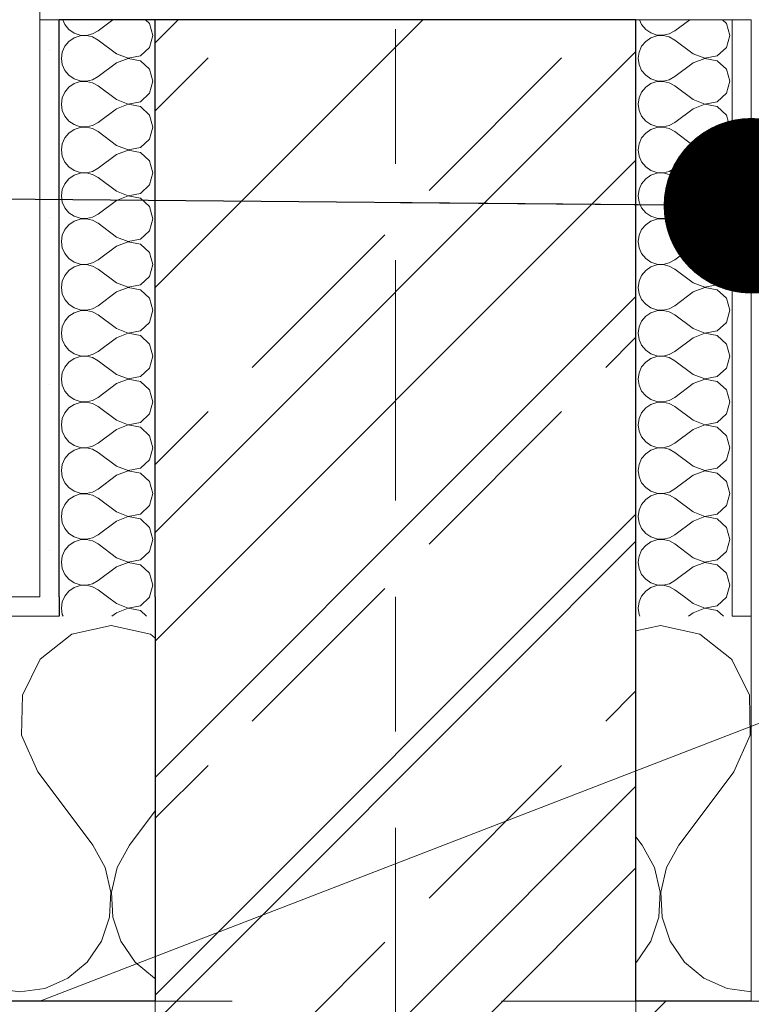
# Model space of a CAD drawing. Header units: millimetres. Extents: x -52968 to 399385, y -141133 to 110561.
# Tile 85 of 146: x 71810 to 72190, y -98919 to -98408. Entities that reach past the tile are written whole.
import ezdxf

# ---------------------------------------------------------------- set-up
doc = ezdxf.new("R2010")
doc.units = ezdxf.units.MM
doc.linetypes.add('SIM-Wegliniec-21.07.2025-Parter$0$Przerywana długa', pattern=[390, 250, -140])
doc.linetypes.add('SIM-Wegliniec-21.07.2025-Parter$0$Przerywana podwójnie', pattern=[295, 125, -50, 70, -50])
doc.layers.add('_xref', color=250, linetype='Continuous')
for name, color, linetype, lineweight in [('SIM-Wegliniec-21.07.2025-Parter$0$Nowe_A-Belki-Wieniec_Nr_pióra__90', 250, 'Continuous', 0), ('SIM-Wegliniec-21.07.2025-Parter$0$Nowe_A-Dach Wejście_Nr_pióra__89', 250, 'Continuous', 0), ('SIM-Wegliniec-21.07.2025-Parter$0$Nowe_A-Konstrukcja Opis_Nr_pióra__58', 250, 'Continuous', 0), ('SIM-Wegliniec-21.07.2025-Parter$0$Nowe_A-Konstrukcja_Nr_pióra__1', 250, 'Continuous', 0), ('SIM-Wegliniec-21.07.2025-Parter$0$Nowe_A-Opisy-Ściany_Nr_pióra__1', 250, 'Continuous', 0), ('SIM-Wegliniec-21.07.2025-Parter$0$Nowe_A-Osi_Nr_pióra__20', 250, 'Continuous', 0), ('SIM-Wegliniec-21.07.2025-Parter$0$Nowe_A-Strop-Wejście_Nr_pióra__89', 250, 'Continuous', 0), ('SIM-Wegliniec-21.07.2025-Parter$0$Nowe_A-Ściany-Wewnętrzne', 250, 'Continuous', 0), ('SIM-Wegliniec-21.07.2025-Parter$0$Nowe_A-Ściany-Wewnętrzne_Nr_pióra__174', 250, 'Continuous', 0), ('SIM-Wegliniec-21.07.2025-Parter$0$Nowe_A-Ściany-Wewnętrzne_Nr_pióra__27', 250, 'Continuous', 0), ('SIM-Wegliniec-21.07.2025-Parter$0$Nowe_A-Ściany-Wewnętrzne_Nr_pióra__47', 250, 'Continuous', 0), ('SIM-Wegliniec-21.07.2025-Parter$0$Nowe_A-Ściany-Zewnętrzne', 250, 'Continuous', 0), ('SIM-Wegliniec-21.07.2025-Parter$0$Nowe_A-Ściany-Zewnętrzne_Nr_pióra__174', 250, 'Continuous', 0), ('SIM-Wegliniec-21.07.2025-Parter$0$Nowe_A-Ściany-Zewnętrzne_Nr_pióra__27', 250, 'Continuous', 0), ('SIM-Wegliniec-21.07.2025-Parter$0$Nowe_A-Ściany-Zewnętrzne_Nr_pióra__47', 250, 'Continuous', 0), ('SIM-Wegliniec-21.07.2025-Parter$0$Nowe_A-Ściany-Zewnętrzne_Nr_pióra__67', 250, 'Continuous', 0)]:
    doc.layers.add(name, color=color, linetype=linetype, lineweight=lineweight)
doc.dimstyles.new('SIM-Wegliniec-21.07.2025-Parter$0$STYL_AUTOMATYCZNY__8', dxfattribs={"dimtxt": 0.18, "dimasz": 182.4, "dimexe": 0.18, "dimexo": 0.0625, "dimgap": 0, "dimtad": 0, "dimtih": 1, "dimtoh": 1, "dimdec": 4, "dimzin": 0, "dimdsep": 46, "dimcen": 0.09, "dimadec": 0, "dimazin": 0, "dimtfac": 1, "dimtdec": 4, "dimtmove": 0, "dimatfit": 3, "dimldrblk": 'SIM-Wegliniec-21.07.2025-Parter$0$ARROWHEAD_11', "dimfxl": 1, "dimtolj": 1, "dimtzin": 0, "dimarcsym": 0})
pattern_1 = [(0, (0, 0), (0, 86.60254), [0, -50]), (0, (25, 43.3), (0, 86.60254), [0, -50])]
pattern_2 = [(45, (0, 0), (-63.63961, 63.63961), [])]

# ---------------------------------------------------------------- blocks, each defined once
blk = doc.blocks.new('SIM-Wegliniec-21.07.2025-Parter$0$ARROWHEAD_11')
at = {"color": 0, "linetype": 'Continuous', "lineweight": 0}
blk.add_line((0, 0), (-1, 0), dxfattribs=at)
at = {"color": 0, "linetype": 'Continuous', "lineweight": 0, "const_width": 0.25, "flags": 128}
blk.add_lwpolyline([(-0.125, 0, 1), (0.125, 0, 1)], format="xyb", close=True, dxfattribs=at)
blk = doc.blocks.new('SIM-Wegliniec-21.07.2025-Parter')
at = {"layer": 'SIM-Wegliniec-21.07.2025-Parter$0$Nowe_A-Konstrukcja_Nr_pióra__1', "linetype": 'Continuous', "lineweight": 13}
h = blk.add_hatch(dxfattribs=at)
h.set_pattern_fill('Beton_zbrojony', color=256, style=0, pattern_type=2)
h.set_pattern_definition([(45, (0, 0), (-91.92388, 91.92388), []), (45, (-45.96, 45.96), (-91.92388, 91.92388), [97.5, -32.5])])
h.paths.add_polyline_path([(72130.08, -98407.6), (71880.08, -98407.6), (71880.08, -99167.6), (72130.08, -99167.6)])
at = {"layer": 'SIM-Wegliniec-21.07.2025-Parter$0$Nowe_A-Ściany-Wewnętrzne', "linetype": 'Continuous', "lineweight": 0}
h = blk.add_hatch(dxfattribs=at)
h.set_pattern_fill('Tynk', color=256, style=0, pattern_type=2)
h.set_pattern_definition(pattern_1)
h.paths.add_polyline_path([(71830.07, -98707.6), (71830.07, -98407.6), (71820.07, -98407.6), (71820.07, -98707.6)])
h = blk.add_hatch(dxfattribs=at)
h.set_pattern_fill('Bloczki_ceramiczne', color=256, style=0, pattern_type=2)
h.set_pattern_definition(pattern_2)
h.paths.add_polyline_path([(72130.07, -98707.6), (72130.07, -98407.6), (71880.07, -98407.6), (71880.07, -98707.6)])
at = {"layer": 'SIM-Wegliniec-21.07.2025-Parter$0$Nowe_A-Ściany-Wewnętrzne', "linetype": 'Continuous', "lineweight": 0, "true_color": 0x000000}
h = blk.add_hatch(dxfattribs=at)
h.set_pattern_fill('Tynk', color=18, style=0, pattern_type=2)
h.set_pattern_definition(pattern_1)
h.paths.add_polyline_path([(72190.07, -98707.6), (72190.07, -98407.6), (72180.07, -98407.6), (72180.07, -98707.6)])
at = {"layer": 'SIM-Wegliniec-21.07.2025-Parter$0$Nowe_A-Ściany-Wewnętrzne', "linetype": 'Continuous', "lineweight": 0}
h = blk.add_hatch(dxfattribs=at)
h.set_pattern_fill('Bloczki_ceramiczne', color=256, style=0, pattern_type=2)
h.set_pattern_definition(pattern_2)
h.paths.add_polyline_path([(71880.07, -98717.6), (72130.08, -98717.6), (72130.08, -98707.6), (71880.07, -98707.6)])
h = blk.add_hatch(dxfattribs=at)
h.set_pattern_fill('Bloczki_ceramiczne', color=256, style=0, pattern_type=2)
h.set_pattern_definition(pattern_2)
h.paths.add_polyline_path([(71880.08, -98917.6), (72130.08, -98917.6), (72130.08, -98717.6), (71880.07, -98717.6)])
at = {"layer": 'SIM-Wegliniec-21.07.2025-Parter$0$Nowe_A-Ściany-Zewnętrzne', "linetype": 'Continuous', "lineweight": 0, "true_color": 0x000000}
h = blk.add_hatch(dxfattribs=at)
h.set_pattern_fill('Tynk', color=18, style=0, pattern_type=2)
h.set_pattern_definition(pattern_1)
h.paths.add_polyline_path([(71405.07, -98707.6), (71405.07, -98717.6), (71820.07, -98717.6), (71820.07, -98707.6)])
h = blk.add_hatch(dxfattribs=at)
h.set_pattern_fill('Tynk', color=18, style=0, pattern_type=2)
h.set_pattern_definition(pattern_1)
h.paths.add_polyline_path([(71820.07, -98717.6), (71830.07, -98717.6), (71830.07, -98707.6), (71820.07, -98707.6)])
h = blk.add_hatch(dxfattribs=at)
h.set_pattern_fill('Tynk', color=18, style=0, pattern_type=2)
h.set_pattern_definition(pattern_1)
h.paths.add_polyline_path([(72180.08, -98717.6), (72190.08, -98717.6), (72190.08, -98707.6), (72180.08, -98707.6)])
at = {"layer": 'SIM-Wegliniec-21.07.2025-Parter$0$Nowe_A-Ściany-Zewnętrzne', "linetype": 'Continuous', "lineweight": 0}
h = blk.add_hatch(dxfattribs=at)
h.set_pattern_fill('Bloczki_ceramiczne', color=256, style=0, pattern_type=2)
h.set_pattern_definition(pattern_2)
h.paths.add_polyline_path([(71405.07, -98967.6), (71405.07, -99167.6), (71880.08, -99167.6), (71880.08, -98917.6), (71405.07, -98917.6)])
h = blk.add_hatch(dxfattribs=at)
h.set_pattern_fill('Bloczki_ceramiczne', color=256, style=0, pattern_type=2)
h.set_pattern_definition(pattern_2)
h.paths.add_polyline_path([(71880.08, -99167.6), (72130.08, -99167.6), (72130.08, -98917.6), (71880.08, -98917.6)])
h = blk.add_hatch(dxfattribs=at)
h.set_pattern_fill('Bloczki_ceramiczne', color=256, style=0, pattern_type=2)
h.set_pattern_definition(pattern_2)
h.paths.add_polyline_path([(72130.08, -99167.6), (72190.08, -99167.6), (72190.08, -98917.6), (72130.08, -98917.6)])
at = {"layer": 'SIM-Wegliniec-21.07.2025-Parter$0$Nowe_A-Belki-Wieniec_Nr_pióra__90', "linetype": 'SIM-Wegliniec-21.07.2025-Parter$0$Przerywana długa', "lineweight": 13}
blk.add_line((91030.07, -98917.6), (64980.07, -98917.6), dxfattribs=at)
at = {"layer": 'SIM-Wegliniec-21.07.2025-Parter$0$Nowe_A-Dach Wejście_Nr_pióra__89', "linetype": 'Continuous', "lineweight": 13, "flags": 128}
blk.add_lwpolyline([(71820.07, -98407.6), (72190.07, -98407.6), (72190.07, -98917.63), (76249.71, -98917.58), (76249.69, -97207.54), (71820.05, -97207.6)], close=True, dxfattribs=at)
at = {"layer": 'SIM-Wegliniec-21.07.2025-Parter$0$Nowe_A-Konstrukcja Opis_Nr_pióra__58', "linetype": 'Continuous', "lineweight": 13}
blk.add_lwpolyline([(71820.06, -98917.6), (76249.69, -97207.54)], dxfattribs=at)
at = {"layer": 'SIM-Wegliniec-21.07.2025-Parter$0$Nowe_A-Konstrukcja_Nr_pióra__1', "linetype": 'Continuous', "lineweight": 13, "flags": 128}
blk.add_lwpolyline([(72130.08, -98407.6), (71880.08, -98407.6), (71880.08, -99167.6), (72130.08, -99167.6)], close=True, dxfattribs=at)
at = {"layer": 'SIM-Wegliniec-21.07.2025-Parter$0$Nowe_A-Osi_Nr_pióra__20', "linetype": 'SIM-Wegliniec-21.07.2025-Parter$0$Przerywana podwójnie', "lineweight": 13}
blk.add_line((72005.07, -95582.48), (72005.07, -117792.3), dxfattribs=at)
at = {"layer": 'SIM-Wegliniec-21.07.2025-Parter$0$Nowe_A-Strop-Wejście_Nr_pióra__89', "linetype": 'Continuous', "lineweight": 13, "flags": 128}
blk.add_lwpolyline([(71820.05, -97207.6), (71820.07, -98407.6), (72130.07, -98407.6), (72130.07, -98917.6), (74230.07, -98917.6), (81725.48, -98917.6), (83880.07, -98917.38), (83880.08, -98407.6), (84190.08, -98407.6), (84190.11, -97287.14), (83477.1, -97287.43), (74230.07, -97287.56), (74230.07, -95807.6), (72530.05, -95807.6), (72530.05, -97207.59)], close=True, dxfattribs=at)
at = {"layer": 'SIM-Wegliniec-21.07.2025-Parter$0$Nowe_A-Ściany-Wewnętrzne_Nr_pióra__174', "linetype": 'Continuous', "lineweight": 5}
for p, q in [((71831.93, -98407.6), (71833.04, -98410.12)), ((71858.02, -98407.6), (71850.31, -98413.38)), ((71877.1, -98409.5), (71875.02, -98407.6)), ((72131.93, -98407.6), (72133.04, -98410.11)), ((72158.02, -98407.6), (72150.31, -98413.38)), ((72177.1, -98409.5), (72175.02, -98407.6)), ((71833.04, -98410.12), (71835.13, -98412.65)), ((71835.13, -98412.65), (71837.84, -98414.51)), ((71847.43, -98414.97), (71850.31, -98413.38)), ((71878.88, -98415.76), (71877.1, -98409.5)), ((72133.04, -98410.11), (72135.13, -98412.64)), ((72135.13, -98412.64), (72137.84, -98414.5)), ((72147.43, -98414.97), (72150.31, -98413.38)), ((72178.88, -98415.76), (72177.1, -98409.5)), ((71835.13, -98418.88), (71833.04, -98421.41)), ((71837.84, -98417.02), (71835.13, -98418.88)), ((71837.84, -98414.51), (71840.95, -98415.56)), ((71840.95, -98415.97), (71837.84, -98417.02)), ((71840.95, -98415.56), (71844.23, -98415.72)), ((71844.23, -98415.81), (71840.95, -98415.97)), ((71844.23, -98415.72), (71847.43, -98414.97)), ((71847.43, -98416.56), (71844.23, -98415.81)), ((71850.31, -98418.14), (71847.43, -98416.56)), ((71859.83, -98425.29), (71850.31, -98418.14)), ((71877.1, -98422.02), (71878.88, -98415.76)), ((72135.13, -98418.88), (72133.04, -98421.41)), ((72137.84, -98417.02), (72135.13, -98418.88)), ((72137.84, -98414.5), (72140.95, -98415.55)), ((72140.95, -98415.97), (72137.84, -98417.02)), ((72140.95, -98415.55), (72144.23, -98415.71)), ((72144.23, -98415.81), (72140.95, -98415.97)), ((72144.23, -98415.71), (72147.43, -98414.97)), ((72147.43, -98416.55), (72144.23, -98415.81)), ((72150.31, -98418.14), (72147.43, -98416.55)), ((72159.83, -98425.28), (72150.31, -98418.14)), ((72177.1, -98422.02), (72178.88, -98415.76)), ((71833.04, -98421.41), (71831.71, -98424.42)), ((71872.3, -98426.41), (71877.1, -98422.02)), ((72133.04, -98421.41), (72131.71, -98424.41)), ((72172.3, -98426.41), (72177.1, -98422.02)), ((71831.71, -98424.42), (71831.26, -98427.67)), ((71831.26, -98427.67), (71831.71, -98430.92)), ((71859.83, -98425.29), (71865.9, -98427.62)), ((71865.9, -98427.72), (71859.83, -98430.05)), ((71865.9, -98427.62), (71872.3, -98426.41)), ((71872.3, -98428.93), (71865.9, -98427.72)), ((71877.1, -98433.31), (71872.3, -98428.93)), ((72131.71, -98424.41), (72131.26, -98427.66)), ((72131.26, -98427.66), (72131.71, -98430.92)), ((72159.83, -98425.28), (72165.9, -98427.62)), ((72165.9, -98427.71), (72159.83, -98430.05)), ((72165.9, -98427.62), (72172.3, -98426.41)), ((72172.3, -98428.92), (72165.9, -98427.71)), ((72177.1, -98433.31), (72172.3, -98428.92)), ((71831.71, -98430.92), (71833.04, -98433.93)), ((71833.04, -98433.93), (71835.13, -98436.46)), ((71859.83, -98430.05), (71850.31, -98437.19)), ((71878.88, -98439.57), (71877.1, -98433.31)), ((72131.71, -98430.92), (72133.04, -98433.92)), ((72133.04, -98433.92), (72135.13, -98436.45)), ((72159.83, -98430.05), (72150.31, -98437.19)), ((72178.88, -98439.57), (72177.1, -98433.31)), ((71835.13, -98436.46), (71837.84, -98438.32)), ((71837.84, -98438.32), (71840.95, -98439.37)), ((71840.95, -98439.37), (71844.23, -98439.53)), ((71844.23, -98439.53), (71847.43, -98438.78)), ((71847.43, -98438.78), (71850.31, -98437.19)), ((72135.13, -98436.45), (72137.84, -98438.31)), ((72137.84, -98438.31), (72140.95, -98439.36)), ((72140.95, -98439.36), (72144.23, -98439.52)), ((72144.23, -98439.52), (72147.43, -98438.78)), ((72147.43, -98438.78), (72150.31, -98437.19)), ((71835.13, -98442.69), (71833.04, -98445.22)), ((71837.84, -98440.83), (71835.13, -98442.69)), ((71840.95, -98439.78), (71837.84, -98440.83)), ((71844.23, -98439.62), (71840.95, -98439.78)), ((71847.43, -98440.36), (71844.23, -98439.62)), ((71850.31, -98441.95), (71847.43, -98440.36)), ((71859.83, -98449.1), (71850.31, -98441.95)), ((71877.1, -98445.83), (71878.88, -98439.57)), ((72135.13, -98442.69), (72133.04, -98445.22)), ((72137.84, -98440.83), (72135.13, -98442.69)), ((72140.95, -98439.78), (72137.84, -98440.83)), ((72144.23, -98439.62), (72140.95, -98439.78)), ((72147.43, -98440.36), (72144.23, -98439.62)), ((72150.31, -98441.95), (72147.43, -98440.36)), ((72159.83, -98449.09), (72150.31, -98441.95)), ((72177.1, -98445.83), (72178.88, -98439.57)), ((71831.71, -98448.23), (71831.26, -98451.48)), ((71833.04, -98445.22), (71831.71, -98448.23)), ((71859.83, -98449.1), (71865.9, -98451.43)), ((71872.3, -98450.22), (71877.1, -98445.83)), ((72131.71, -98448.22), (72131.26, -98451.47)), ((72133.04, -98445.22), (72131.71, -98448.22)), ((72159.83, -98449.09), (72165.9, -98451.43)), ((72172.3, -98450.22), (72177.1, -98445.83)), ((71831.26, -98451.48), (71831.71, -98454.73)), ((71831.71, -98454.73), (71833.04, -98457.74)), ((71859.83, -98453.86), (71850.31, -98461)), ((71865.9, -98451.53), (71859.83, -98453.86)), ((71865.9, -98451.43), (71872.3, -98450.22)), ((71872.3, -98452.73), (71865.9, -98451.53)), ((71877.1, -98457.12), (71872.3, -98452.73)), ((72131.26, -98451.47), (72131.71, -98454.73)), ((72131.71, -98454.73), (72133.04, -98457.73)), ((72159.83, -98453.86), (72150.31, -98461)), ((72165.9, -98451.52), (72159.83, -98453.86)), ((72165.9, -98451.43), (72172.3, -98450.22)), ((72172.3, -98452.73), (72165.9, -98451.52)), ((72177.1, -98457.12), (72172.3, -98452.73)), ((71833.04, -98457.74), (71835.13, -98460.27)), ((71878.88, -98463.38), (71877.1, -98457.12)), ((72133.04, -98457.73), (72135.13, -98460.26)), ((72178.88, -98463.38), (72177.1, -98457.12)), ((71835.13, -98460.27), (71837.84, -98462.13)), ((71837.84, -98464.64), (71835.13, -98466.5)), ((71837.84, -98462.13), (71840.95, -98463.18)), ((71840.95, -98463.59), (71837.84, -98464.64)), ((71840.95, -98463.18), (71844.23, -98463.33)), ((71844.23, -98463.43), (71840.95, -98463.59)), ((71844.23, -98463.33), (71847.43, -98462.59)), ((71847.43, -98464.17), (71844.23, -98463.43)), ((71847.43, -98462.59), (71850.31, -98461)), ((71850.31, -98465.76), (71847.43, -98464.17)), ((71877.1, -98469.64), (71878.88, -98463.38)), ((72135.13, -98460.26), (72137.84, -98462.12)), ((72137.84, -98464.64), (72135.13, -98466.5)), ((72137.84, -98462.12), (72140.95, -98463.17)), ((72140.95, -98463.59), (72137.84, -98464.64)), ((72140.95, -98463.17), (72144.23, -98463.33)), ((72144.23, -98463.43), (72140.95, -98463.59)), ((72144.23, -98463.33), (72147.43, -98462.59)), ((72147.43, -98464.17), (72144.23, -98463.43)), ((72147.43, -98462.59), (72150.31, -98461)), ((72150.31, -98465.76), (72147.43, -98464.17)), ((72177.1, -98469.64), (72178.88, -98463.38)), ((71833.04, -98469.03), (71831.71, -98472.03)), ((71835.13, -98466.5), (71833.04, -98469.03)), ((71859.83, -98472.91), (71850.31, -98465.76)), ((71872.3, -98474.03), (71877.1, -98469.64)), ((72133.04, -98469.03), (72131.71, -98472.03)), ((72135.13, -98466.5), (72133.04, -98469.03)), ((72159.83, -98472.9), (72150.31, -98465.76)), ((72172.3, -98474.03), (72177.1, -98469.64)), ((71831.71, -98472.03), (71831.26, -98475.29)), ((71831.26, -98475.29), (71831.71, -98478.54)), ((71859.83, -98472.91), (71865.9, -98475.24)), ((71865.9, -98475.24), (71872.3, -98474.03)), ((72131.71, -98472.03), (72131.26, -98475.28)), ((72131.26, -98475.28), (72131.71, -98478.54)), ((72159.83, -98472.9), (72165.9, -98475.24)), ((72165.9, -98475.24), (72172.3, -98474.03)), ((71831.71, -98478.54), (71833.04, -98481.55)), ((71859.83, -98477.67), (71850.31, -98484.81)), ((71865.9, -98475.34), (71859.83, -98477.67)), ((71872.3, -98476.54), (71865.9, -98475.34)), ((71877.1, -98480.93), (71872.3, -98476.54)), ((72131.71, -98478.54), (72133.04, -98481.54)), ((72159.83, -98477.66), (72150.31, -98484.81)), ((72165.9, -98475.33), (72159.83, -98477.66)), ((72172.3, -98476.54), (72165.9, -98475.33)), ((72177.1, -98480.93), (72172.3, -98476.54)), ((71833.04, -98481.55), (71835.13, -98484.08)), ((71835.13, -98484.08), (71837.84, -98485.94)), ((71847.43, -98486.4), (71850.31, -98484.81)), ((71878.88, -98487.19), (71877.1, -98480.93)), ((72133.04, -98481.54), (72135.13, -98484.07)), ((72135.13, -98484.07), (72137.84, -98485.93)), ((72147.43, -98486.4), (72150.31, -98484.81)), ((72178.88, -98487.19), (72177.1, -98480.93)), ((71835.13, -98490.31), (71833.04, -98492.84)), ((71837.84, -98488.45), (71835.13, -98490.31)), ((71837.84, -98485.94), (71840.95, -98486.99)), ((71840.95, -98487.4), (71837.84, -98488.45)), ((71840.95, -98486.99), (71844.23, -98487.14)), ((71844.23, -98487.24), (71840.95, -98487.4)), ((71844.23, -98487.14), (71847.43, -98486.4)), ((71847.43, -98487.98), (71844.23, -98487.24)), ((71850.31, -98489.57), (71847.43, -98487.98)), ((71859.83, -98496.72), (71850.31, -98489.57)), ((71877.1, -98493.45), (71878.88, -98487.19)), ((72135.13, -98490.31), (72133.04, -98492.83)), ((72137.84, -98488.45), (72135.13, -98490.31)), ((72137.84, -98485.93), (72140.95, -98486.98)), ((72140.95, -98487.4), (72137.84, -98488.45)), ((72140.95, -98486.98), (72144.23, -98487.14)), ((72144.23, -98487.24), (72140.95, -98487.4)), ((72144.23, -98487.14), (72147.43, -98486.4)), ((72147.43, -98487.98), (72144.23, -98487.24)), ((72150.31, -98489.57), (72147.43, -98487.98)), ((72159.83, -98496.71), (72150.31, -98489.57)), ((72177.1, -98493.45), (72178.88, -98487.19)), ((71833.04, -98492.84), (71831.71, -98495.84)), ((71872.3, -98497.84), (71877.1, -98493.45)), ((72133.04, -98492.83), (72131.71, -98495.84)), ((72172.3, -98497.84), (72177.1, -98493.45)), ((71831.71, -98495.84), (71831.26, -98499.1)), ((71831.26, -98499.1), (71831.71, -98502.35)), ((71859.83, -98496.72), (71865.91, -98499.05)), ((71865.91, -98499.14), (71859.83, -98501.48)), ((71865.91, -98499.05), (71872.3, -98497.84)), ((71872.3, -98500.35), (71865.91, -98499.14)), ((71877.1, -98504.74), (71872.3, -98500.35)), ((72131.71, -98495.84), (72131.26, -98499.09)), ((72131.26, -98499.09), (72131.71, -98502.35)), ((72159.83, -98496.71), (72165.91, -98499.04)), ((72165.91, -98499.14), (72159.83, -98501.47)), ((72165.91, -98499.04), (72172.3, -98497.84)), ((72172.3, -98500.35), (72165.91, -98499.14)), ((72177.1, -98504.74), (72172.3, -98500.35)), ((71831.71, -98502.35), (71833.04, -98505.36)), ((71833.04, -98505.36), (71835.13, -98507.89)), ((71859.83, -98501.48), (71850.31, -98508.62)), ((71878.88, -98511), (71877.1, -98504.74)), ((72131.71, -98502.35), (72133.04, -98505.35)), ((72133.04, -98505.35), (72135.13, -98507.88)), ((72159.83, -98501.47), (72150.31, -98508.62)), ((72178.88, -98511), (72177.1, -98504.74)), ((71835.13, -98507.89), (71837.84, -98509.75)), ((71837.84, -98509.75), (71840.95, -98510.79)), ((71840.95, -98510.79), (71844.23, -98510.95)), ((71844.23, -98511.05), (71840.95, -98511.21)), ((71844.23, -98510.95), (71847.43, -98510.21)), ((71847.43, -98511.79), (71844.23, -98511.05)), ((71847.43, -98510.21), (71850.31, -98508.62)), ((71877.1, -98517.26), (71878.88, -98511)), ((72135.13, -98507.88), (72137.84, -98509.74)), ((72137.84, -98509.74), (72140.95, -98510.79)), ((72140.95, -98510.79), (72144.23, -98510.95)), ((72144.23, -98511.05), (72140.95, -98511.21)), ((72144.23, -98510.95), (72147.43, -98510.21)), ((72147.43, -98511.79), (72144.23, -98511.05)), ((72147.43, -98510.21), (72150.31, -98508.62)), ((72177.1, -98517.26), (72178.88, -98511)), ((71835.13, -98514.12), (71833.04, -98516.65)), ((71837.84, -98512.26), (71835.13, -98514.12)), ((71840.95, -98511.21), (71837.84, -98512.26)), ((71850.31, -98513.38), (71847.43, -98511.79)), ((71859.83, -98520.53), (71850.31, -98513.38)), ((72135.13, -98514.12), (72133.04, -98516.64)), ((72137.84, -98512.26), (72135.13, -98514.12)), ((72140.95, -98511.21), (72137.84, -98512.26)), ((72150.31, -98513.38), (72147.43, -98511.79)), ((72159.83, -98520.52), (72150.31, -98513.38)), ((71831.71, -98519.65), (71831.26, -98522.91)), ((71833.04, -98516.65), (71831.71, -98519.65)), ((71859.83, -98520.53), (71865.91, -98522.86)), ((71872.3, -98521.65), (71877.1, -98517.26)), ((72131.71, -98519.65), (72131.26, -98522.9)), ((72133.04, -98516.64), (72131.71, -98519.65)), ((72159.83, -98520.52), (72165.91, -98522.85)), ((72172.3, -98521.65), (72177.1, -98517.26)), ((71831.26, -98522.91), (71831.71, -98526.16)), ((71831.71, -98526.16), (71833.04, -98529.17)), ((71859.83, -98525.29), (71850.31, -98532.43)), ((71865.91, -98522.95), (71859.83, -98525.29)), ((71865.91, -98522.86), (71872.3, -98521.65)), ((71872.3, -98524.16), (71865.91, -98522.95)), ((71877.1, -98528.55), (71872.3, -98524.16)), ((72131.26, -98522.9), (72131.71, -98526.16)), ((72131.71, -98526.16), (72133.04, -98529.16)), ((72159.83, -98525.28), (72150.31, -98532.43)), ((72165.91, -98522.95), (72159.83, -98525.28)), ((72165.91, -98522.85), (72172.3, -98521.65)), ((72172.3, -98524.16), (72165.91, -98522.95)), ((72177.1, -98528.55), (72172.3, -98524.16)), ((71833.04, -98529.17), (71835.13, -98531.69)), ((71878.88, -98534.81), (71877.1, -98528.55)), ((72133.04, -98529.16), (72135.13, -98531.69)), ((72178.88, -98534.81), (72177.1, -98528.55)), ((71835.13, -98531.69), (71837.84, -98533.55)), ((71837.84, -98536.07), (71835.13, -98537.93)), ((71837.84, -98533.55), (71840.95, -98534.6)), ((71840.95, -98535.02), (71837.84, -98536.07)), ((71840.95, -98534.6), (71844.23, -98534.76)), ((71844.23, -98534.86), (71840.95, -98535.02)), ((71844.23, -98534.76), (71847.43, -98534.02)), ((71847.43, -98535.6), (71844.23, -98534.86)), ((71847.43, -98534.02), (71850.31, -98532.43)), ((71850.31, -98537.19), (71847.43, -98535.6)), ((71877.1, -98541.07), (71878.88, -98534.81)), ((72135.13, -98531.69), (72137.84, -98533.55)), ((72137.84, -98536.06), (72135.13, -98537.92)), ((72137.84, -98533.55), (72140.95, -98534.6)), ((72140.95, -98535.01), (72137.84, -98536.06)), ((72140.95, -98534.6), (72144.23, -98534.76)), ((72144.23, -98534.86), (72140.95, -98535.01)), ((72144.23, -98534.76), (72147.43, -98534.02)), ((72147.43, -98535.6), (72144.23, -98534.86)), ((72147.43, -98534.02), (72150.31, -98532.43)), ((72150.31, -98537.19), (72147.43, -98535.6)), ((72177.1, -98541.07), (72178.88, -98534.81)), ((71833.04, -98540.46), (71831.71, -98543.46)), ((71835.13, -98537.93), (71833.04, -98540.46)), ((71859.83, -98544.34), (71850.31, -98537.19)), ((71872.3, -98545.46), (71877.1, -98541.07)), ((72133.04, -98540.45), (72131.71, -98543.46)), ((72135.13, -98537.92), (72133.04, -98540.45)), ((72159.83, -98544.33), (72150.31, -98537.19)), ((72172.3, -98545.46), (72177.1, -98541.07)), ((71831.71, -98543.46), (71831.26, -98546.72)), ((71831.26, -98546.72), (71831.71, -98549.97)), ((71859.83, -98544.34), (71865.91, -98546.67)), ((71865.91, -98546.76), (71859.83, -98549.1)), ((71865.91, -98546.67), (71872.3, -98545.46)), ((71872.3, -98547.97), (71865.91, -98546.76)), ((72131.71, -98543.46), (72131.26, -98546.71)), ((72131.26, -98546.71), (72131.71, -98549.97)), ((72159.83, -98544.33), (72165.91, -98546.66)), ((72165.91, -98546.76), (72159.83, -98549.09)), ((72165.91, -98546.66), (72172.3, -98545.46)), ((72172.3, -98547.97), (72165.91, -98546.76)), ((71831.71, -98549.97), (71833.04, -98552.98)), ((71859.83, -98549.1), (71850.31, -98556.24)), ((71877.1, -98552.36), (71872.3, -98547.97)), ((72131.71, -98549.97), (72133.04, -98552.97)), ((72159.83, -98549.09), (72150.31, -98556.24)), ((72177.1, -98552.36), (72172.3, -98547.97)), ((71833.04, -98552.98), (71835.13, -98555.5)), ((71835.13, -98555.5), (71837.84, -98557.36)), ((71847.43, -98557.83), (71850.31, -98556.24)), ((71878.88, -98558.62), (71877.1, -98552.36)), ((72133.04, -98552.97), (72135.13, -98555.5)), ((72135.13, -98555.5), (72137.84, -98557.36)), ((72147.43, -98557.83), (72150.31, -98556.24)), ((72178.88, -98558.62), (72177.1, -98552.36)), ((71835.13, -98561.74), (71833.04, -98564.27)), ((71837.84, -98559.88), (71835.13, -98561.74)), ((71837.84, -98557.36), (71840.95, -98558.41)), ((71840.95, -98558.83), (71837.84, -98559.88)), ((71840.95, -98558.41), (71844.23, -98558.57)), ((71844.23, -98558.67), (71840.95, -98558.83)), ((71844.23, -98558.57), (71847.43, -98557.83)), ((71847.43, -98559.41), (71844.23, -98558.67)), ((71850.31, -98561), (71847.43, -98559.41)), ((71859.83, -98568.14), (71850.31, -98561)), ((71877.1, -98564.88), (71878.88, -98558.62)), ((72135.13, -98561.73), (72133.04, -98564.26)), ((72137.84, -98559.87), (72135.13, -98561.73)), ((72137.84, -98557.36), (72140.95, -98558.41)), ((72140.95, -98558.82), (72137.84, -98559.87)), ((72140.95, -98558.41), (72144.23, -98558.57)), ((72144.23, -98558.67), (72140.95, -98558.82)), ((72144.23, -98558.57), (72147.43, -98557.83)), ((72147.43, -98559.41), (72144.23, -98558.67)), ((72150.31, -98561), (72147.43, -98559.41)), ((72159.83, -98568.14), (72150.31, -98561)), ((72177.1, -98564.88), (72178.88, -98558.62)), ((71831.71, -98567.27), (71831.26, -98570.53)), ((71833.04, -98564.27), (71831.71, -98567.27)), ((71872.3, -98569.27), (71877.1, -98564.88)), ((72131.71, -98567.27), (72131.26, -98570.52)), ((72133.04, -98564.26), (72131.71, -98567.27)), ((72172.3, -98569.26), (72177.1, -98564.88)), ((71831.26, -98570.53), (71831.71, -98573.78)), ((71859.83, -98568.14), (71865.91, -98570.48)), ((71865.91, -98570.57), (71859.83, -98572.91)), ((71865.91, -98570.48), (71872.3, -98569.27)), ((71872.3, -98571.78), (71865.91, -98570.57)), ((71877.1, -98576.17), (71872.3, -98571.78)), ((72131.26, -98570.52), (72131.71, -98573.78)), ((72159.83, -98568.14), (72165.91, -98570.47)), ((72165.91, -98570.57), (72159.83, -98572.9)), ((72165.91, -98570.47), (72172.3, -98569.26)), ((72172.3, -98571.78), (72165.91, -98570.57)), ((72177.1, -98576.17), (72172.3, -98571.78)), ((71831.71, -98573.78), (71833.04, -98576.78)), ((71833.04, -98576.78), (71835.13, -98579.31)), ((71859.83, -98572.91), (71850.31, -98580.05)), ((71878.88, -98582.43), (71877.1, -98576.17)), ((72131.71, -98573.78), (72133.04, -98576.78)), ((72133.04, -98576.78), (72135.13, -98579.31)), ((72159.83, -98572.9), (72150.31, -98580.05)), ((72178.88, -98582.43), (72177.1, -98576.17)), ((71835.13, -98579.31), (71837.84, -98581.17)), ((71837.84, -98581.17), (71840.95, -98582.22)), ((71840.95, -98582.64), (71837.84, -98583.69)), ((71840.95, -98582.22), (71844.24, -98582.38)), ((71844.24, -98582.48), (71840.95, -98582.64)), ((71844.24, -98582.38), (71847.43, -98581.64)), ((71847.43, -98583.22), (71844.24, -98582.48)), ((71847.43, -98581.64), (71850.31, -98580.05)), ((71877.1, -98588.69), (71878.88, -98582.43)), ((72135.13, -98579.31), (72137.84, -98581.17)), ((72137.84, -98581.17), (72140.95, -98582.22)), ((72140.95, -98582.63), (72137.84, -98583.68)), ((72140.95, -98582.22), (72144.24, -98582.38)), ((72144.24, -98582.47), (72140.95, -98582.63)), ((72144.24, -98582.38), (72147.43, -98581.64)), ((72147.43, -98583.22), (72144.24, -98582.47)), ((72147.43, -98581.64), (72150.31, -98580.05)), ((72177.1, -98588.68), (72178.88, -98582.43)), ((71835.13, -98585.55), (71833.04, -98588.08)), ((71837.84, -98583.69), (71835.13, -98585.55)), ((71850.31, -98584.81), (71847.43, -98583.22)), ((71859.83, -98591.95), (71850.31, -98584.81)), ((72135.13, -98585.54), (72133.04, -98588.07)), ((72137.84, -98583.68), (72135.13, -98585.54)), ((72150.31, -98584.81), (72147.43, -98583.22)), ((72159.83, -98591.95), (72150.31, -98584.81)), ((71831.71, -98591.08), (71831.26, -98594.34)), ((71833.04, -98588.08), (71831.71, -98591.08)), ((71859.83, -98591.95), (71865.91, -98594.29)), ((71872.3, -98593.08), (71877.1, -98588.69)), ((72131.71, -98591.08), (72131.26, -98594.33)), ((72133.04, -98588.07), (72131.71, -98591.08)), ((72159.83, -98591.95), (72165.91, -98594.28)), ((72172.3, -98593.07), (72177.1, -98588.68)), ((71831.26, -98594.34), (71831.71, -98597.59)), ((71831.71, -98597.59), (71833.04, -98600.59)), ((71859.83, -98596.72), (71850.31, -98603.86)), ((71865.91, -98594.38), (71859.83, -98596.72)), ((71865.91, -98594.29), (71872.3, -98593.08)), ((71872.3, -98595.59), (71865.91, -98594.38)), ((71877.1, -98599.98), (71872.3, -98595.59)), ((72131.26, -98594.33), (72131.71, -98597.58)), ((72131.71, -98597.58), (72133.04, -98600.59)), ((72159.83, -98596.71), (72150.31, -98603.86)), ((72165.91, -98594.38), (72159.83, -98596.71)), ((72165.91, -98594.28), (72172.3, -98593.07)), ((72172.3, -98595.59), (72165.91, -98594.38)), ((72177.1, -98599.98), (72172.3, -98595.59)), ((71833.04, -98600.59), (71835.14, -98603.12)), ((71835.14, -98603.12), (71837.84, -98604.98)), ((71878.88, -98606.24), (71877.1, -98599.98)), ((72133.04, -98600.59), (72135.14, -98603.12)), ((72135.14, -98603.12), (72137.84, -98604.98)), ((72178.88, -98606.24), (72177.1, -98599.98)), ((71837.84, -98607.5), (71835.14, -98609.36)), ((71837.84, -98604.98), (71840.95, -98606.03)), ((71840.95, -98606.45), (71837.84, -98607.5)), ((71840.95, -98606.03), (71844.24, -98606.19)), ((71844.24, -98606.29), (71840.95, -98606.45)), ((71844.24, -98606.19), (71847.43, -98605.45)), ((71847.43, -98607.03), (71844.24, -98606.29)), ((71847.43, -98605.45), (71850.31, -98603.86)), ((71850.31, -98608.62), (71847.43, -98607.03)), ((71877.1, -98612.5), (71878.88, -98606.24)), ((72137.84, -98607.49), (72135.14, -98609.35)), ((72137.84, -98604.98), (72140.95, -98606.03)), ((72140.95, -98606.44), (72137.84, -98607.49)), ((72140.95, -98606.03), (72144.24, -98606.19)), ((72144.24, -98606.28), (72140.95, -98606.44)), ((72144.24, -98606.19), (72147.43, -98605.44)), ((72147.43, -98607.03), (72144.24, -98606.28)), ((72147.43, -98605.44), (72150.31, -98603.86)), ((72150.31, -98608.62), (72147.43, -98607.03)), ((72177.1, -98612.49), (72178.88, -98606.24)), ((71833.04, -98611.89), (71831.71, -98614.89)), ((71835.14, -98609.36), (71833.04, -98611.89)), ((71859.83, -98615.76), (71850.31, -98608.62)), ((71872.3, -98616.89), (71877.1, -98612.5)), ((72133.04, -98611.88), (72131.71, -98614.89)), ((72135.14, -98609.35), (72133.04, -98611.88)), ((72159.83, -98615.76), (72150.31, -98608.62)), ((72172.3, -98616.88), (72177.1, -98612.49)), ((71831.71, -98614.89), (71831.26, -98618.14)), ((71831.26, -98618.14), (71831.71, -98621.4)), ((71859.83, -98615.76), (71865.91, -98618.1)), ((71865.91, -98618.19), (71859.83, -98620.53)), ((71865.91, -98618.1), (71872.3, -98616.89)), ((71872.3, -98619.4), (71865.91, -98618.19)), ((72131.71, -98614.89), (72131.26, -98618.14)), ((72131.26, -98618.14), (72131.71, -98621.39)), ((72159.83, -98615.76), (72165.91, -98618.09)), ((72165.91, -98618.19), (72159.83, -98620.52)), ((72165.91, -98618.09), (72172.3, -98616.88)), ((72172.3, -98619.4), (72165.91, -98618.19)), ((71831.71, -98621.4), (71833.04, -98624.4)), ((71859.83, -98620.53), (71850.31, -98627.67)), ((71877.1, -98623.79), (71872.3, -98619.4)), ((72131.71, -98621.39), (72133.04, -98624.4)), ((72159.83, -98620.52), (72150.31, -98627.66)), ((72177.1, -98623.79), (72172.3, -98619.4)), ((71833.04, -98624.4), (71835.14, -98626.93)), ((71835.14, -98626.93), (71837.84, -98628.79)), ((71837.84, -98628.79), (71840.95, -98629.84)), ((71847.43, -98629.26), (71850.31, -98627.67)), ((71878.88, -98630.05), (71877.1, -98623.79)), ((72133.04, -98624.4), (72135.14, -98626.93)), ((72135.14, -98626.93), (72137.84, -98628.79)), ((72137.84, -98628.79), (72140.95, -98629.84)), ((72147.43, -98629.25), (72150.31, -98627.66)), ((72178.88, -98630.05), (72177.1, -98623.79)), ((71835.14, -98633.17), (71833.04, -98635.7)), ((71837.84, -98631.31), (71835.14, -98633.17)), ((71840.95, -98630.26), (71837.84, -98631.31)), ((71840.95, -98629.84), (71844.24, -98630)), ((71844.24, -98630.1), (71840.95, -98630.26)), ((71844.24, -98630), (71847.43, -98629.26)), ((71847.43, -98630.84), (71844.24, -98630.1)), ((71850.31, -98632.43), (71847.43, -98630.84)), ((71859.83, -98639.57), (71850.31, -98632.43)), ((71877.1, -98636.31), (71878.88, -98630.05)), ((72135.14, -98633.16), (72133.04, -98635.69)), ((72137.84, -98631.3), (72135.14, -98633.16)), ((72140.95, -98630.25), (72137.84, -98631.3)), ((72140.95, -98629.84), (72144.24, -98630)), ((72144.24, -98630.09), (72140.95, -98630.25)), ((72144.24, -98630), (72147.43, -98629.25)), ((72147.43, -98630.84), (72144.24, -98630.09)), ((72150.31, -98632.43), (72147.43, -98630.84)), ((72159.83, -98639.57), (72150.31, -98632.43)), ((72177.1, -98636.3), (72178.88, -98630.05)), ((71831.71, -98638.7), (71831.26, -98641.95)), ((71833.04, -98635.7), (71831.71, -98638.7)), ((71872.3, -98640.7), (71877.1, -98636.31)), ((72131.71, -98638.7), (72131.26, -98641.95)), ((72133.04, -98635.69), (72131.71, -98638.7)), ((72172.3, -98640.69), (72177.1, -98636.3)), ((71831.26, -98641.95), (71831.71, -98645.21)), ((71859.83, -98639.57), (71865.91, -98641.91)), ((71865.91, -98642), (71859.83, -98644.34)), ((71865.91, -98641.91), (71872.3, -98640.7)), ((71872.3, -98643.21), (71865.91, -98642)), ((71877.1, -98647.6), (71872.3, -98643.21)), ((72131.26, -98641.95), (72131.71, -98645.2)), ((72159.83, -98639.57), (72165.91, -98641.9)), ((72165.91, -98642), (72159.83, -98644.33)), ((72165.91, -98641.9), (72172.3, -98640.69)), ((72172.3, -98643.21), (72165.91, -98642)), ((72177.1, -98647.6), (72172.3, -98643.21)), ((71831.71, -98645.21), (71833.04, -98648.21)), ((71833.04, -98648.21), (71835.14, -98650.74)), ((71859.83, -98644.34), (71850.31, -98651.48)), ((71878.88, -98653.86), (71877.1, -98647.6)), ((72131.71, -98645.2), (72133.04, -98648.21)), ((72133.04, -98648.21), (72135.14, -98650.74)), ((72159.83, -98644.33), (72150.31, -98651.47)), ((72178.88, -98653.85), (72177.1, -98647.6)), ((71835.14, -98650.74), (71837.84, -98652.6)), ((71837.84, -98652.6), (71840.96, -98653.65)), ((71840.96, -98654.07), (71837.84, -98655.12)), ((71840.96, -98653.65), (71844.24, -98653.81)), ((71844.24, -98653.91), (71840.96, -98654.07)), ((71844.24, -98653.81), (71847.44, -98653.07)), ((71847.44, -98654.65), (71844.24, -98653.91)), ((71847.44, -98653.07), (71850.31, -98651.48)), ((71877.1, -98660.12), (71878.88, -98653.86)), ((72135.14, -98650.74), (72137.84, -98652.6)), ((72137.84, -98652.6), (72140.96, -98653.65)), ((72140.96, -98654.06), (72137.84, -98655.11)), ((72140.96, -98653.65), (72144.24, -98653.81)), ((72144.24, -98653.9), (72140.96, -98654.06)), ((72144.24, -98653.81), (72147.44, -98653.06)), ((72147.44, -98654.65), (72144.24, -98653.9)), ((72147.44, -98653.06), (72150.31, -98651.47)), ((72177.1, -98660.11), (72178.88, -98653.85)), ((71833.04, -98659.51), (71831.72, -98662.51)), ((71835.14, -98656.98), (71833.04, -98659.51)), ((71837.84, -98655.12), (71835.14, -98656.98)), ((71850.31, -98656.24), (71847.44, -98654.65)), ((71859.83, -98663.38), (71850.31, -98656.24)), ((72133.04, -98659.5), (72131.72, -98662.51)), ((72135.14, -98656.97), (72133.04, -98659.5)), ((72137.84, -98655.11), (72135.14, -98656.97)), ((72150.31, -98656.24), (72147.44, -98654.65)), ((72159.83, -98663.38), (72150.31, -98656.24)), ((71831.72, -98662.51), (71831.26, -98665.76)), ((71859.83, -98663.38), (71865.91, -98665.72)), ((71865.91, -98665.72), (71872.3, -98664.51)), ((71872.3, -98664.51), (71877.1, -98660.12)), ((72131.72, -98662.51), (72131.26, -98665.76)), ((72159.83, -98663.38), (72165.91, -98665.71)), ((72165.91, -98665.71), (72172.3, -98664.5)), ((72172.3, -98664.5), (72177.1, -98660.11)), ((71831.26, -98665.76), (71831.72, -98669.02)), ((71831.72, -98669.02), (71833.04, -98672.02)), ((71859.83, -98668.14), (71850.31, -98675.29)), ((71865.91, -98665.81), (71859.83, -98668.14)), ((71872.3, -98667.02), (71865.91, -98665.81)), ((71877.1, -98671.41), (71872.3, -98667.02)), ((72131.26, -98665.76), (72131.72, -98669.01)), ((72131.72, -98669.01), (72133.04, -98672.02)), ((72159.83, -98668.14), (72150.31, -98675.28)), ((72165.91, -98665.81), (72159.83, -98668.14)), ((72172.3, -98667.02), (72165.91, -98665.81)), ((72177.1, -98671.41), (72172.3, -98667.02)), ((71833.04, -98672.02), (71835.14, -98674.55)), ((71835.14, -98674.55), (71837.84, -98676.41)), ((71878.88, -98677.67), (71877.1, -98671.41)), ((72133.04, -98672.02), (72135.14, -98674.55)), ((72135.14, -98674.55), (72137.84, -98676.41)), ((72178.88, -98677.66), (72177.1, -98671.41)), ((71837.84, -98678.93), (71835.14, -98680.79)), ((71837.84, -98676.41), (71840.96, -98677.46)), ((71840.96, -98677.88), (71837.84, -98678.93)), ((71840.96, -98677.46), (71844.24, -98677.62)), ((71844.24, -98677.72), (71840.96, -98677.88)), ((71844.24, -98677.62), (71847.44, -98676.88)), ((71847.44, -98678.46), (71844.24, -98677.72)), ((71847.44, -98676.88), (71850.31, -98675.29)), ((71850.31, -98680.05), (71847.44, -98678.46)), ((71877.1, -98683.93), (71878.88, -98677.67)), ((72137.84, -98678.92), (72135.14, -98680.78)), ((72137.84, -98676.41), (72140.96, -98677.46)), ((72140.96, -98677.87), (72137.84, -98678.92)), ((72140.96, -98677.46), (72144.24, -98677.62)), ((72144.24, -98677.71), (72140.96, -98677.87)), ((72144.24, -98677.62), (72147.44, -98676.87)), ((72147.44, -98678.46), (72144.24, -98677.71)), ((72147.44, -98676.87), (72150.31, -98675.28)), ((72150.31, -98680.05), (72147.44, -98678.46)), ((72177.1, -98683.92), (72178.88, -98677.66)), ((71833.04, -98683.31), (71831.72, -98686.32)), ((71835.14, -98680.79), (71833.04, -98683.31)), ((71859.83, -98687.19), (71850.31, -98680.05)), ((71872.3, -98688.32), (71877.1, -98683.93)), ((72133.04, -98683.31), (72131.72, -98686.32)), ((72135.14, -98680.78), (72133.04, -98683.31)), ((72159.83, -98687.19), (72150.31, -98680.05)), ((72172.3, -98688.31), (72177.1, -98683.92)), ((71831.72, -98686.32), (71831.26, -98689.57)), ((71831.26, -98689.57), (71831.72, -98692.83)), ((71859.83, -98687.19), (71865.91, -98689.52)), ((71865.91, -98689.62), (71859.83, -98691.95)), ((71865.91, -98689.52), (71872.3, -98688.32)), ((71872.3, -98690.83), (71865.91, -98689.62)), ((72131.72, -98686.32), (72131.26, -98689.57)), ((72131.26, -98689.57), (72131.72, -98692.82)), ((72159.83, -98687.19), (72165.91, -98689.52)), ((72165.91, -98689.62), (72159.83, -98691.95)), ((72165.91, -98689.52), (72172.3, -98688.31)), ((72172.3, -98690.83), (72165.91, -98689.62)), ((71831.72, -98692.83), (71833.04, -98695.83)), ((71859.83, -98691.95), (71850.31, -98699.1)), ((71877.1, -98695.22), (71872.3, -98690.83)), ((71878.88, -98701.48), (71877.1, -98695.22)), ((72131.72, -98692.82), (72133.04, -98695.83)), ((72159.83, -98691.95), (72150.31, -98699.09)), ((72177.1, -98695.22), (72172.3, -98690.83)), ((72178.88, -98701.47), (72177.1, -98695.22)), ((71833.04, -98695.83), (71835.14, -98698.36)), ((71835.14, -98698.36), (71837.84, -98700.22)), ((71837.84, -98700.22), (71840.96, -98701.27)), ((71847.44, -98700.69), (71850.31, -98699.1)), ((72133.04, -98695.83), (72135.14, -98698.36)), ((72135.14, -98698.36), (72137.84, -98700.22)), ((72137.84, -98700.22), (72140.96, -98701.27)), ((72147.44, -98700.68), (72150.31, -98699.09)), ((71835.14, -98704.6), (71833.04, -98707.12)), ((71837.84, -98702.73), (71835.14, -98704.6)), ((71840.96, -98701.69), (71837.84, -98702.73)), ((71840.96, -98701.27), (71844.24, -98701.43)), ((71844.24, -98701.53), (71840.96, -98701.69)), ((71844.24, -98701.43), (71847.44, -98700.69)), ((71847.44, -98702.27), (71844.24, -98701.53)), ((71850.31, -98703.86), (71847.44, -98702.27)), ((71855.29, -98707.6), (71850.31, -98703.86)), ((71877.14, -98707.6), (71878.88, -98701.48)), ((72135.14, -98704.59), (72133.04, -98707.12)), ((72137.84, -98702.73), (72135.14, -98704.59)), ((72140.96, -98701.68), (72137.84, -98702.73)), ((72140.96, -98701.27), (72144.24, -98701.43)), ((72144.24, -98701.52), (72140.96, -98701.68)), ((72144.24, -98701.43), (72147.44, -98700.68)), ((72147.44, -98702.27), (72144.24, -98701.52)), ((72150.31, -98703.86), (72147.44, -98702.27)), ((72155.3, -98707.6), (72150.31, -98703.86)), ((72177.14, -98707.6), (72178.88, -98701.47)), ((71831.72, -98710.13), (71831.26, -98713.38)), ((71832.83, -98707.6), (71831.72, -98710.13)), ((71833.04, -98707.12), (71832.83, -98707.6)), ((71859.83, -98711), (71855.29, -98707.6)), ((71872.3, -98712.13), (71877.1, -98707.74)), ((71877.1, -98707.74), (71877.14, -98707.6)), ((72131.72, -98710.13), (72131.26, -98713.38)), ((72132.83, -98707.6), (72131.72, -98710.13)), ((72133.04, -98707.12), (72132.83, -98707.6)), ((72159.83, -98711), (72155.3, -98707.6)), ((72172.3, -98712.12), (72177.1, -98707.73)), ((72177.1, -98707.73), (72177.14, -98707.6)), ((71831.26, -98713.38), (71831.72, -98716.64)), ((71859.83, -98715.76), (71857.39, -98717.6)), ((71859.83, -98711), (71865.91, -98713.33)), ((71865.91, -98713.43), (71859.83, -98715.76)), ((71865.91, -98713.33), (71872.3, -98712.13)), ((71872.3, -98714.64), (71865.91, -98713.43)), ((71875.54, -98717.6), (71872.3, -98714.64)), ((72131.26, -98713.38), (72131.72, -98716.63)), ((72159.83, -98715.76), (72157.39, -98717.6)), ((72159.83, -98711), (72165.91, -98713.33)), ((72165.91, -98713.43), (72159.83, -98715.76)), ((72165.91, -98713.33), (72172.3, -98712.12)), ((72172.3, -98714.64), (72165.91, -98713.43)), ((72175.54, -98717.6), (72172.3, -98714.64)), ((71831.72, -98716.64), (71832.14, -98717.6)), ((72131.72, -98716.63), (72132.14, -98717.6))]:
    blk.add_line(p, q, dxfattribs=at)
at = {"layer": 'SIM-Wegliniec-21.07.2025-Parter$0$Nowe_A-Ściany-Wewnętrzne_Nr_pióra__27', "linetype": 'Continuous', "lineweight": 25}
for p, q in [((71830.07, -98707.6), (71830.07, -98407.6)), ((71880.07, -98707.6), (71880.07, -98407.6)), ((72130.07, -98707.6), (72130.07, -98407.6))]:
    blk.add_line(p, q, dxfattribs=at)
at = {"layer": 'SIM-Wegliniec-21.07.2025-Parter$0$Nowe_A-Ściany-Wewnętrzne_Nr_pióra__27', "linetype": 'Continuous', "lineweight": 25, "flags": 128}
for points in [[(71880.07, -98407.6), (71830.07, -98407.6)], [(72130.07, -98407.6), (71880.07, -98407.6)]]:
    blk.add_lwpolyline(points, dxfattribs=at)
at = {"layer": 'SIM-Wegliniec-21.07.2025-Parter$0$Nowe_A-Ściany-Wewnętrzne_Nr_pióra__47', "linetype": 'Continuous', "lineweight": 15}
blk.add_line((72180.07, -98707.6), (72180.07, -98407.6), dxfattribs=at)
at = {"layer": 'SIM-Wegliniec-21.07.2025-Parter$0$Nowe_A-Ściany-Wewnętrzne_Nr_pióra__47', "linetype": 'Continuous', "lineweight": 15, "flags": 128}
for points in [[(71820.07, -98407.6), (71820.07, -98707.6)], [(72180.07, -98407.6), (72130.07, -98407.6)], [(72190.07, -98407.6), (72180.07, -98407.6)], [(72190.07, -98707.6), (72190.07, -98407.6)]]:
    blk.add_lwpolyline(points, dxfattribs=at)
at = {"layer": 'SIM-Wegliniec-21.07.2025-Parter$0$Nowe_A-Ściany-Zewnętrzne_Nr_pióra__174', "linetype": 'Continuous', "lineweight": 5}
for p, q in [((71857.16, -98722.36), (71836.75, -98726.95)), ((71877.56, -98726.95), (71857.16, -98722.36)), ((72142.87, -98722.36), (72130.08, -98725.24)), ((72163.28, -98726.95), (72142.87, -98722.36)), ((71836.75, -98726.95), (71830.07, -98732.18)), ((71880.07, -98728.92), (71877.56, -98726.95)), ((72179.75, -98739.85), (72163.28, -98726.95)), ((71830.07, -98732.18), (71820.28, -98739.85)), ((71820.28, -98739.85), (71810.93, -98758.56)), ((72180.08, -98740.51), (72179.75, -98739.85)), ((72189.1, -98758.56), (72180.08, -98740.51)), ((71810.93, -98758.56), (71810.49, -98779.47)), ((72189.54, -98779.47), (72189.1, -98758.56)), ((71810.49, -98779.47), (71819.06, -98798.55)), ((72180.97, -98798.55), (72189.54, -98779.47)), ((71819.06, -98798.55), (71830.07, -98813.23)), ((72180.08, -98799.74), (72152.4, -98836.64)), ((72180.97, -98798.55), (72180.08, -98799.74)), ((71830.07, -98813.23), (71847.63, -98836.64)), ((71880.07, -98818.79), (71866.68, -98836.64)), ((72130.08, -98832.28), (72133.35, -98836.64)), ((71853.99, -98848.14), (71847.63, -98836.64)), ((71866.68, -98836.64), (71860.32, -98848.14)), ((72139.71, -98848.14), (72133.35, -98836.64)), ((72152.4, -98836.64), (72146.04, -98848.14)), ((71856.97, -98860.94), (71853.99, -98848.14)), ((71860.32, -98848.14), (71857.35, -98860.94)), ((72142.68, -98860.94), (72139.71, -98848.14)), ((72146.04, -98848.14), (72143.07, -98860.94)), ((71856.33, -98874.06), (71856.97, -98860.94)), ((71857.35, -98860.94), (71857.99, -98874.06)), ((72142.04, -98874.06), (72142.68, -98860.94)), ((72143.07, -98860.94), (72143.7, -98874.06)), ((71852.13, -98886.51), (71856.33, -98874.06)), ((71857.99, -98874.06), (71862.19, -98886.51)), ((72137.85, -98886.51), (72142.04, -98874.06)), ((72143.7, -98874.06), (72147.9, -98886.51)), ((71844.69, -98897.34), (71852.13, -98886.51)), ((71862.19, -98886.51), (71869.63, -98897.34)), ((72130.4, -98897.34), (72137.85, -98886.51)), ((72147.9, -98886.51), (72155.34, -98897.34)), ((71834.57, -98905.72), (71844.69, -98897.34)), ((71869.63, -98897.34), (71879.74, -98905.72)), ((72130.08, -98897.61), (72130.4, -98897.34)), ((72155.34, -98897.34), (72165.46, -98905.72)), ((71822.55, -98911.02), (71830.07, -98907.71)), ((71830.07, -98907.71), (71834.57, -98905.72)), ((71879.74, -98905.72), (71880.08, -98905.87)), ((72165.46, -98905.72), (72177.48, -98911.02)), ((71796.53, -98911.02), (71809.54, -98912.83)), ((71809.54, -98912.83), (71822.55, -98911.02)), ((72177.48, -98911.02), (72180.08, -98911.38)), ((72180.08, -98911.38), (72190.08, -98912.78))]:
    blk.add_line(p, q, dxfattribs=at)
at = {"layer": 'SIM-Wegliniec-21.07.2025-Parter$0$Nowe_A-Ściany-Zewnętrzne_Nr_pióra__27', "linetype": 'Continuous', "lineweight": 25}
for p, q in [((71830.07, -98707.6), (71830.07, -98717.6)), ((71830.07, -98707.6), (71830.07, -98717.6)), ((71880.07, -98707.6), (71880.07, -98717.6)), ((72130.08, -98717.6), (72130.08, -98707.6)), ((71880.07, -98717.6), (71880.08, -98917.6)), ((71880.07, -98717.6), (71880.08, -98917.6)), ((72130.08, -98917.6), (72130.08, -98717.6)), ((72130.08, -98917.6), (72130.08, -98717.6)), ((71880.08, -98917.6), (71405.07, -98917.6)), ((72190.08, -98917.6), (72130.08, -98917.6))]:
    blk.add_line(p, q, dxfattribs=at)
at = {"layer": 'SIM-Wegliniec-21.07.2025-Parter$0$Nowe_A-Ściany-Zewnętrzne_Nr_pióra__47', "linetype": 'Continuous', "lineweight": 15}
blk.add_line((72180.08, -98717.6), (72180.08, -98707.6), dxfattribs=at)
blk.add_line((72180.08, -98717.6), (72180.08, -98707.6), dxfattribs=at)
at = {"layer": 'SIM-Wegliniec-21.07.2025-Parter$0$Nowe_A-Ściany-Zewnętrzne_Nr_pióra__47', "linetype": 'Continuous', "lineweight": 15, "flags": 128}
blk.add_lwpolyline([(71820.07, -98707.6), (71405.07, -98707.6)], dxfattribs=at)
at = {"layer": 'SIM-Wegliniec-21.07.2025-Parter$0$Nowe_A-Ściany-Zewnętrzne_Nr_pióra__67', "linetype": 'Continuous', "lineweight": 13}
for p, q in [((71830.07, -98717.6), (71405.07, -98717.6)), ((72190.08, -98717.6), (72180.08, -98717.6))]:
    blk.add_line(p, q, dxfattribs=at)
at = {"layer": 'SIM-Wegliniec-21.07.2025-Parter$0$Nowe_A-Opisy-Ściany_Nr_pióra__1', "linetype": 'Continuous', "lineweight": 13, "annotation_type": 0, "has_hookline": 1, "hookline_direction": 1, "text_width": 359.75}
blk.add_leader([(72190.07, -98504.28), (71351.96, -98496.97)], dimstyle='SIM-Wegliniec-21.07.2025-Parter$0$STYL_AUTOMATYCZNY__8', dxfattribs=at)

msp = doc.modelspace()

# ---------------------------------------------------------------- block references
at = {"layer": '_xref'}
msp.add_blockref('SIM-Wegliniec-21.07.2025-Parter', (0, 0), dxfattribs=at)

doc.saveas('drawing.dxf')
